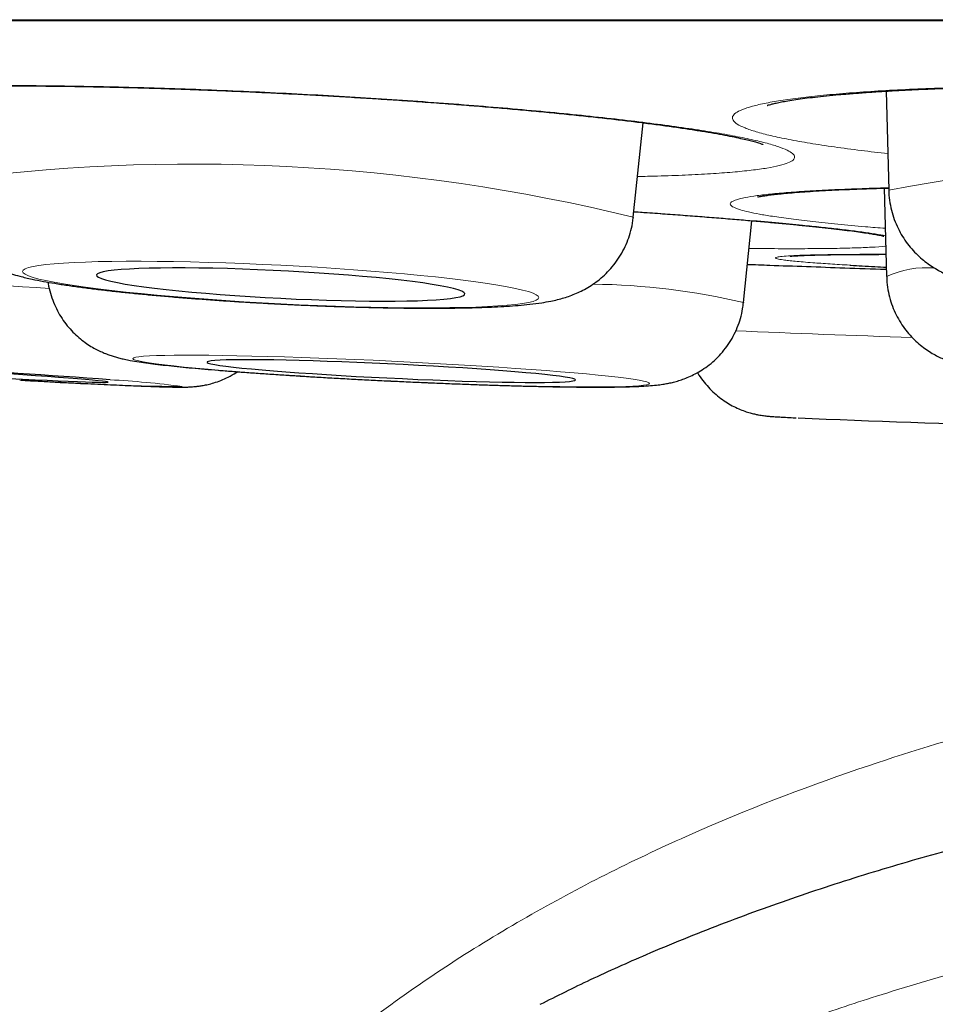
# Model space of a CAD drawing. Header units: millimetres. Extents: x 8 to 869, y 12 to 834.
# Tile 5 of 217: x 346.77 to 349.81, y 397.74 to 401.01. Entities that reach past the tile are written whole.
import ezdxf

# ---------------------------------------------------------------- set-up
doc = ezdxf.new("R2010")
doc.units = ezdxf.units.MM

msp = doc.modelspace()

# ---------------------------------------------------------------- linework, layer by layer
at = {"color": 252, "linetype": 'Continuous', "lineweight": 0}
msp.add_line((337.5933, 401.0097), (370.9889, 401.0097), dxfattribs=at)
at = {"color": 7, "linetype": 'Continuous', "lineweight": 30}
for p, q in [((337.6236, 401.0073), (370.9585, 401.0073)), ((349.6517, 400.7722), (349.6602, 400.4429)), ((348.8113, 400.3532), (348.8439, 400.6671)), ((349.6454, 400.4497), (349.653, 400.1563)), ((348.8113, 400.3532), (348.8111, 400.3521)), ((349.1777, 400.0697), (349.2051, 400.3415)), ((349.1777, 400.0697), (349.1773, 400.0688))]:
    msp.add_line(p, q, dxfattribs=at)
at = {"color": 252, "linetype": 'Continuous', "lineweight": 0, "flags": 128}
for points in [[(347.6398, 400.0653), (347.701, 400.0624), (347.7619, 400.0598), (347.8222, 400.0575), (347.8815, 400.0557), (347.9396, 400.0542), (347.9962, 400.0531), (348.0509, 400.0523), (348.1036, 400.052), (348.1539, 400.052), (348.2016, 400.0525), (348.2464, 400.0533), (348.2881, 400.0546), (348.3266, 400.0562), (348.3615, 400.0582), (348.3927, 400.0605), (348.4202, 400.0632), (348.4436, 400.0662), (348.4629, 400.0696), (348.4781, 400.0733), (348.4889, 400.0772), (348.4955, 400.0814), (348.4977, 400.0859), (348.4955, 400.0906), (348.4889, 400.0954), (348.4781, 400.1005), (348.4629, 400.1057), (348.4436, 400.111), (348.4202, 400.1164), (348.3927, 400.1219), (348.3615, 400.1274), (348.3266, 400.1329), (348.2881, 400.1384), (348.2464, 400.1439), (348.2016, 400.1493), (348.1539, 400.1546), (348.1036, 400.1597), (348.0509, 400.1647), (347.9962, 400.1696), (347.9396, 400.1742), (347.8815, 400.1786), (347.8222, 400.1827), (347.7619, 400.1866), (347.701, 400.1901), (347.6398, 400.1934), (347.5786, 400.1963), (347.5177, 400.1989), (347.4575, 400.2012), (347.3981, 400.2031), (347.34, 400.2046), (347.2834, 400.2057), (347.2287, 400.2064), (347.176, 400.2067), (347.1257, 400.2067), (347.078, 400.2062), (347.0332, 400.2054), (346.9915, 400.2042), (346.953, 400.2025), (346.9181, 400.2006), (346.8869, 400.1982), (346.8595, 400.1955), (346.836, 400.1925), (346.8167, 400.1891), (346.8015, 400.1855), (346.7907, 400.1815), (346.7841, 400.1773), (346.7819, 400.1728), (346.7841, 400.1682), (346.7907, 400.1633), (346.8015, 400.1582), (346.8167, 400.153), (346.836, 400.1477), (346.8595, 400.1423), (346.8869, 400.1368), (346.9181, 400.1313), (346.953, 400.1258), (346.9915, 400.1203), (347.0332, 400.1148), (347.078, 400.1094), (347.1257, 400.1042), (347.176, 400.099), (347.2287, 400.094), (347.2834, 400.0892), (347.34, 400.0846), (347.3981, 400.0802), (347.4575, 400.076), (347.5177, 400.0722), (347.5786, 400.0686), (347.6398, 400.0653)], [(348.8648, 399.8005), (348.8627, 399.8029), (348.8563, 399.8056), (348.8455, 399.8084), (348.8305, 399.8114), (348.8112, 399.8146), (348.7879, 399.8178), (348.7606, 399.8213), (348.7294, 399.8248), (348.6946, 399.8284), (348.6562, 399.8321), (348.6146, 399.8358), (348.5698, 399.8396), (348.5222, 399.8433), (348.472, 399.8471), (348.4194, 399.8508), (348.3646, 399.8545), (348.3081, 399.8581), (348.25, 399.8617), (348.1907, 399.8651), (348.1304, 399.8684), (348.0696, 399.8716), (348.0084, 399.8747), (347.9471, 399.8775), (347.8862, 399.8802), (347.8259, 399.8827), (347.7666, 399.885), (347.7084, 399.887), (347.6518, 399.8889), (347.597, 399.8904), (347.5442, 399.8918), (347.4939, 399.8929), (347.4461, 399.8937), (347.4012, 399.8942), (347.3594, 399.8945), (347.3209, 399.8946), (347.2859, 399.8943), (347.2545, 399.8938), (347.227, 399.893), (347.2034, 399.892), (347.184, 399.8907), (347.1687, 399.8891), (347.1578, 399.8874), (347.1511, 399.8853), (347.1488, 399.8831), (347.1509, 399.8806), (347.1573, 399.878), (347.1681, 399.8752), (347.1831, 399.8722), (347.2023, 399.869), (347.2257, 399.8657), (347.253, 399.8623), (347.2841, 399.8588), (347.319, 399.8551), (347.3573, 399.8515), (347.399, 399.8477), (347.4437, 399.844), (347.4913, 399.8402), (347.5416, 399.8364), (347.5942, 399.8327), (347.6489, 399.829), (347.7055, 399.8254), (347.7635, 399.8219), (347.8229, 399.8184), (347.8831, 399.8151), (347.944, 399.8119), (348.0052, 399.8089), (348.0664, 399.806), (348.1273, 399.8033), (348.1876, 399.8009), (348.247, 399.7986), (348.3051, 399.7965), (348.3618, 399.7947), (348.4166, 399.7931), (348.4693, 399.7918), (348.5197, 399.7907), (348.5674, 399.7899), (348.6123, 399.7893), (348.6542, 399.789), (348.6927, 399.789), (348.7277, 399.7892), (348.7591, 399.7897), (348.7866, 399.7905), (348.8101, 399.7916), (348.8296, 399.7929), (348.8448, 399.7944), (348.8558, 399.7962), (348.8625, 399.7982), (348.8648, 399.8005)]]:
    msp.add_lwpolyline(points, dxfattribs=at)
at = {"color": 7, "linetype": 'Continuous', "lineweight": 30, "flags": 128}
for points in [[(347.6398, 400.0837), (347.691, 400.0812), (347.7419, 400.0791), (347.792, 400.0774), (347.8411, 400.076), (347.8888, 400.075), (347.9347, 400.0744), (347.9786, 400.0741), (348.02, 400.0743), (348.0589, 400.0748), (348.0947, 400.0757), (348.1274, 400.077), (348.1567, 400.0787), (348.1823, 400.0807), (348.2041, 400.0831), (348.222, 400.0857), (348.2358, 400.0887), (348.2454, 400.092), (348.2507, 400.0955), (348.2518, 400.0993), (348.2486, 400.1033), (348.2411, 400.1074), (348.2294, 400.1118), (348.2136, 400.1162), (348.1937, 400.1207), (348.1699, 400.1253), (348.1425, 400.13), (348.1115, 400.1346), (348.0772, 400.1392), (348.0398, 400.1437), (347.9996, 400.1481), (347.9569, 400.1524), (347.912, 400.1565), (347.8652, 400.1604), (347.8167, 400.1641), (347.7671, 400.1676), (347.7165, 400.1708), (347.6654, 400.1737), (347.6142, 400.1763), (347.5631, 400.1786), (347.5125, 400.1805), (347.4629, 400.1821), (347.4145, 400.1833), (347.3676, 400.1841), (347.3227, 400.1845), (347.28, 400.1846), (347.2398, 400.1842), (347.2024, 400.1835), (347.1681, 400.1824), (347.1371, 400.1809), (347.1097, 400.1791), (347.0859, 400.1769), (347.066, 400.1744), (347.0502, 400.1715), (347.0385, 400.1684), (347.031, 400.165), (347.0278, 400.1613), (347.0289, 400.1575), (347.0342, 400.1534), (347.0438, 400.1491), (347.0576, 400.1448), (347.0755, 400.1403), (347.0973, 400.1357), (347.123, 400.1311), (347.1522, 400.1265), (347.1849, 400.1218), (347.2208, 400.1173), (347.2596, 400.1128), (347.301, 400.1085), (347.3449, 400.1043), (347.3908, 400.1002), (347.4385, 400.0964), (347.4876, 400.0928), (347.5377, 400.0895), (347.5886, 400.0864), (347.6398, 400.0837)], [(348.619, 399.8123), (348.617, 399.8144), (348.6106, 399.8166), (348.6001, 399.8191), (348.5853, 399.8216), (348.5665, 399.8244), (348.5438, 399.8272), (348.5173, 399.8302), (348.4873, 399.8332), (348.4538, 399.8363), (348.4173, 399.8395), (348.3778, 399.8426), (348.3358, 399.8458), (348.2914, 399.8489), (348.2451, 399.852), (348.197, 399.855), (348.1477, 399.8579), (348.0973, 399.8607), (348.0463, 399.8633), (347.9951, 399.8659), (347.9439, 399.8682), (347.8932, 399.8704), (347.8432, 399.8723), (347.7944, 399.874), (347.7471, 399.8756), (347.7016, 399.8768), (347.6583, 399.8779), (347.6174, 399.8787), (347.5792, 399.8792), (347.5441, 399.8794), (347.5121, 399.8794), (347.4837, 399.8792), (347.4589, 399.8786), (347.438, 399.8778), (347.421, 399.8768), (347.4082, 399.8755), (347.3995, 399.874), (347.3951, 399.8722), (347.395, 399.8703), (347.3992, 399.8681), (347.4077, 399.8657), (347.4203, 399.8632), (347.4371, 399.8605), (347.4579, 399.8577), (347.4825, 399.8548), (347.5108, 399.8518), (347.5426, 399.8488), (347.5776, 399.8456), (347.6157, 399.8425), (347.6564, 399.8393), (347.6997, 399.8362), (347.7451, 399.8331), (347.7923, 399.8301), (347.841, 399.8271), (347.8909, 399.8242), (347.9417, 399.8215), (347.9928, 399.8189), (348.0441, 399.8165), (348.0951, 399.8142), (348.1455, 399.8122), (348.1949, 399.8103), (348.243, 399.8087), (348.2894, 399.8073), (348.3339, 399.8062), (348.376, 399.8053), (348.4156, 399.8046), (348.4523, 399.8042), (348.4859, 399.8041), (348.5161, 399.8042), (348.5427, 399.8046), (348.5656, 399.8053), (348.5846, 399.8062), (348.5995, 399.8074), (348.6102, 399.8088), (348.6168, 399.8104), (348.619, 399.8123)], [(346.7377, 399.8173), (346.7821, 399.815), (346.8242, 399.8129), (346.8637, 399.811), (346.9004, 399.8093), (346.9339, 399.8078), (346.964, 399.8065), (346.9906, 399.8055), (347.0134, 399.8048), (347.0323, 399.8043), (347.0472, 399.8041), (347.0579, 399.8041), (347.0643, 399.8045), (347.0665, 399.805)], [(347.0665, 399.805), (347.0644, 399.8059), (347.058, 399.8069), (347.0474, 399.8083), (347.0327, 399.8098), (347.0138, 399.8116), (346.9911, 399.8136), (346.9646, 399.8158), (346.9345, 399.8182), (346.901, 399.8207), (346.8645, 399.8234), (346.825, 399.8262), (346.7829, 399.8292), (346.7386, 399.8322)]]:
    msp.add_lwpolyline(points, dxfattribs=at)
at = {"color": 252, "linetype": 'Continuous', "lineweight": 0}
for centre, radius, start, end in [((347.3461, 394.3667), 6.1632, 76.24728, 97.91718), ((350.6792, 395.1941), 5.3468, 75.9582, 100.9865), ((349.7881, 399.8573), 0.3281, 85.9116, 114.3242), ((341.5683, 318.4887), 81.7998, 86.282827, 86.786039), ((348.6486, 397.8058), 2.325, 76.8463, 89.2846), ((352.02, 467.9649), 68.0499, 267.582874, 268.078595), ((347.3707, 408.0536), 8.2635, 265.84758, 269.59372), ((346.9169, 396.876), 2.9409, 82.2761, 86.966)]:
    msp.add_arc(centre, radius, start, end, dxfattribs=at)
at = {"color": 7, "linetype": 'Continuous', "lineweight": 30}
for centre, radius, start, end in [((343.3696, 348.4857), 51.4605, 85.87367, 87.24051), ((352.7205, 480.6102), 80.9939, 267.621164, 268.681474)]:
    msp.add_arc(centre, radius, start, end, dxfattribs=at)
at = {"color": 252, "linetype": 'Continuous', "lineweight": 0}
for points, knots in [([(348.2975, 400.7232), (348.2533, 400.7267), (348.1648, 400.7337), (348.0271, 400.7434), (347.8873, 400.7524), (347.746, 400.7605), (347.6041, 400.7678), (347.4624, 400.7742), (347.3222, 400.7796), (347.1846, 400.784), (347.0505, 400.7873), (346.9206, 400.7896), (346.7959, 400.7909), (346.6775, 400.791), (346.5663, 400.7901), (346.4628, 400.7881), (346.3677, 400.785), (346.2819, 400.7809), (346.2061, 400.7758), (346.1406, 400.7696), (346.0858, 400.7626), (346.0422, 400.7547), (346.0104, 400.746), (345.9903, 400.7364), (345.982, 400.7262), (345.9856, 400.7154), (346.0014, 400.704), (346.029, 400.6922), (346.068, 400.68), (346.1184, 400.6675), (346.18, 400.6547), (346.2521, 400.6419), (346.3344, 400.629), (346.4158, 400.6175), (346.4733, 400.6104), (346.4969, 400.6075)], [0, 0, 0, 0, 0.03053, 0.061169, 0.091808, 0.122339, 0.152869, 0.183508, 0.214147, 0.244677, 0.275207, 0.305846, 0.336486, 0.367016, 0.397546, 0.428185, 0.458824, 0.489354, 0.519884, 0.550523, 0.581163, 0.611693, 0.642223, 0.672862, 0.703501, 0.734031, 0.764561, 0.7952, 0.82584, 0.85637, 0.8869, 0.917539, 0.948178, 0.978708, 1, 1, 1, 1]), ([(351.4778, 400.7554), (351.4338, 400.7581), (351.3457, 400.7634), (351.2084, 400.7703), (351.0688, 400.7763), (350.9275, 400.7814), (350.7855, 400.7854), (350.6436, 400.7883), (350.503, 400.7902), (350.3648, 400.7911), (350.2299, 400.7908), (350.0991, 400.7894), (349.9734, 400.787), (349.8539, 400.7836), (349.7414, 400.7791), (349.6364, 400.7736), (349.5398, 400.7671), (349.4524, 400.7597), (349.3749, 400.7515), (349.3076, 400.7424), (349.251, 400.7327), (349.2055, 400.7222), (349.1719, 400.7112), (349.1499, 400.6996), (349.1396, 400.6876), (349.1412, 400.6753), (349.1551, 400.6627), (349.1809, 400.6499), (349.2181, 400.637), (349.2667, 400.6242), (349.3266, 400.6115), (349.3971, 400.5989), (349.4779, 400.5866), (349.5639, 400.5751), (349.6273, 400.568), (349.6571, 400.5647)], [0, 0, 0, 0, 0.030354, 0.060816, 0.091278, 0.121631, 0.151985, 0.182447, 0.212909, 0.243263, 0.273617, 0.304079, 0.334541, 0.364894, 0.395248, 0.42571, 0.456172, 0.486526, 0.516879, 0.547342, 0.577804, 0.608157, 0.638511, 0.668973, 0.699435, 0.729789, 0.760142, 0.790604, 0.821067, 0.85142, 0.881774, 0.912236, 0.942698, 0.973052, 1, 1, 1, 1]), ([(348.8253, 400.4883), (348.8477, 400.4888), (348.9044, 400.49), (348.9856, 400.493), (349.0694, 400.4974), (349.1428, 400.5027), (349.2055, 400.5091), (349.2574, 400.5164), (349.2981, 400.5245), (349.3273, 400.5334), (349.3443, 400.5431), (349.3495, 400.5535), (349.3429, 400.5645), (349.3244, 400.5759), (349.2939, 400.5879), (349.2518, 400.6002), (349.1986, 400.6128), (349.1346, 400.6255), (349.0599, 400.6384), (348.9752, 400.6512), (348.8814, 400.664), (348.7791, 400.6766), (348.6687, 400.6889), (348.5511, 400.7008), (348.4275, 400.7124), (348.3408, 400.7196), (348.2975, 400.7232)], [0, 0, 0, 0, 0.0276382, 0.0699886, 0.1123391, 0.1545388, 0.1967385, 0.2390889, 0.2814394, 0.3236391, 0.3658388, 0.4081892, 0.4505397, 0.4927394, 0.5349391, 0.5772896, 0.61964, 0.6618397, 0.7040394, 0.7463899, 0.7887404, 0.8309401, 0.8731297, 0.91547, 0.9578104, 1, 1, 1, 1]), ([(349.66, 400.451), (349.6596, 400.451), (349.6235, 400.4502), (349.5592, 400.448), (349.4684, 400.4443), (349.3882, 400.44), (349.3178, 400.435), (349.2584, 400.4294), (349.21, 400.4233), (349.1728, 400.4166), (349.1474, 400.4096), (349.134, 400.4021), (349.1326, 400.3942), (349.143, 400.386), (349.1639, 400.3781), (349.1934, 400.3705), (349.2289, 400.3633), (349.2751, 400.3556), (349.334, 400.3473), (349.4067, 400.3386), (349.4897, 400.33), (349.5703, 400.3224), (349.6266, 400.3179), (349.6489, 400.3162)], [0, 0, 0, 0, 0.000631, 0.052728, 0.105011, 0.157294, 0.209391, 0.261488, 0.313771, 0.366054, 0.418151, 0.470248, 0.522531, 0.574814, 0.626911, 0.670326, 0.713795, 0.75721, 0.809307, 0.86159, 0.913873, 0.96597, 1, 1, 1, 1]), ([(349.4911, 400.314), (349.4729, 400.3161), (349.4364, 400.3202), (349.3677, 400.3272), (349.2849, 400.3351), (349.1856, 400.3438), (349.0782, 400.3525), (348.9632, 400.3613), (348.8743, 400.3677), (348.8226, 400.3712), (348.8132, 400.3718)], [0, 0, 0, 0, 0.111887, 0.223775, 0.372268, 0.521291, 0.670314, 0.818807, 0.9673, 1, 1, 1, 1]), ([(349.6495, 400.2917), (349.6444, 400.2927), (349.6294, 400.2956), (349.5946, 400.3009), (349.5478, 400.3073), (349.51, 400.3118), (349.4911, 400.314)], [0, 0, 0, 0, 0.145325, 0.430099, 0.715226, 1, 1, 1, 1]), ([(349.1958, 400.2494), (349.2037, 400.2493), (349.2466, 400.2487), (349.3164, 400.2484), (349.4039, 400.2485), (349.481, 400.2494), (349.5485, 400.2509), (349.6038, 400.2533), (349.6375, 400.2552), (349.6495, 400.2566), (349.6504, 400.2567)], [0, 0, 0, 0, 0.035599, 0.193902, 0.352205, 0.511074, 0.669943, 0.828246, 0.986549, 1, 1, 1, 1]), ([(349.6511, 400.23), (349.6499, 400.23), (349.6179, 400.23), (349.5628, 400.2298), (349.4886, 400.2292), (349.4259, 400.2282), (349.3742, 400.2269), (349.3333, 400.2251), (349.3043, 400.223), (349.2872, 400.2206), (349.282, 400.2178), (349.2887, 400.2147), (349.3051, 400.2118), (349.3266, 400.2091), (349.3488, 400.2068), (349.3755, 400.2044), (349.4128, 400.2014), (349.4623, 400.1979), (349.5081, 400.1951), (349.5305, 400.1938)], [0, 0, 0, 0, 0.00254, 0.071623, 0.141963, 0.209832, 0.278915, 0.347999, 0.418339, 0.486208, 0.555291, 0.624374, 0.694715, 0.737544, 0.78067, 0.823797, 0.867224, 0.935094, 1, 1, 1, 1]), ([(354.2911, 399.1053), (353.9742, 399.1028), (353.3406, 399.0978), (352.391, 399.0466), (351.4444, 398.9522), (350.5062, 398.7952), (349.7014, 398.5796), (349.035, 398.3259), (348.5009, 398.0637), (347.9981, 397.7455), (347.5386, 397.3666), (347.1378, 396.9258), (346.809, 396.4294), (346.5591, 395.8874), (346.4602, 395.5036), (346.4107, 395.3116)], [0, 0, 0, 0, 0.10003, 0.200056, 0.300173, 0.400239, 0.500131, 0.562636, 0.625145, 0.687668, 0.750125, 0.812616, 0.875055, 0.937489, 1, 1, 1, 1]), ([(354.2911, 398.3005), (354.178, 398.3002), (353.9517, 398.2997), (353.6124, 398.2945), (353.273, 398.2858), (352.9336, 398.2726), (352.5943, 398.2547), (352.2561, 398.2313), (351.9179, 398.2018), (351.5797, 398.1655), (351.2396, 398.1214), (350.899, 398.0683), (350.5583, 398.0051), (350.231, 397.9335), (349.9178, 397.8538), (349.6386, 397.7716), (349.3818, 397.6856), (349.1601, 397.6022), (348.9412, 397.5107), (348.738, 397.416), (348.5388, 397.3119), (348.3675, 397.2123), (348.212, 397.1123), (348.0713, 397.0131), (347.935, 396.907), (347.8136, 396.8021), (347.7036, 396.697), (347.6043, 396.5928), (347.5071, 396.4797), (347.416, 396.3615), (347.3338, 396.2418), (347.2545, 396.1117), (347.1797, 395.9708), (347.1095, 395.8149), (347.0484, 395.6555), (347.0156, 395.5469), (346.9993, 395.4926)], [0, 0, 0, 0, 0.040416, 0.080846, 0.121318, 0.161803, 0.202387, 0.242986, 0.283299, 0.324163, 0.365049, 0.406495, 0.448036, 0.489619, 0.52691, 0.564199, 0.594155, 0.624109, 0.649149, 0.679169, 0.704359, 0.729547, 0.749972, 0.770395, 0.79105, 0.811703, 0.827765, 0.845571, 0.863375, 0.881414, 0.899452, 0.915993, 0.936887, 0.957782, 0.978891, 1, 1, 1, 1])]:
    msp.add_open_spline(points, degree=3, knots=knots, dxfattribs=at)
at = {"color": 7, "linetype": 'Continuous', "lineweight": 30}
for points, knots in [([(346.0909, 400.7559), (346.0912, 400.756), (346.0917, 400.7562), (346.0967, 400.7575), (346.1051, 400.7594), (346.1176, 400.7617), (346.1343, 400.7644), (346.1553, 400.7673), (346.1806, 400.7701), (346.21, 400.773), (346.2433, 400.7757), (346.2808, 400.7783), (346.3223, 400.7807), (346.3677, 400.7829), (346.4167, 400.7848), (346.4691, 400.7864), (346.5248, 400.7878), (346.5833, 400.7888), (346.6446, 400.7894), (346.7082, 400.7898), (346.7741, 400.7898), (346.8417, 400.7894), (346.911, 400.7887), (346.9816, 400.7877), (347.0536, 400.7863), (347.1272, 400.7846), (347.2026, 400.7825), (347.2798, 400.7801), (347.3581, 400.7774), (347.4372, 400.7743), (347.5169, 400.771), (347.5967, 400.7673), (347.6764, 400.7633), (347.7561, 400.7591), (347.8356, 400.7546), (347.9149, 400.7498), (347.9935, 400.7448), (348.0714, 400.7395), (348.1484, 400.734), (348.2214, 400.7284), (348.2816, 400.7237), (348.3407, 400.7188), (348.4015, 400.7136), (348.4718, 400.7073), (348.54, 400.7008), (348.6062, 400.6942), (348.6701, 400.6875), (348.7316, 400.6807), (348.7906, 400.6738), (348.8467, 400.6669), (348.8998, 400.6599), (348.9497, 400.653), (348.9964, 400.6461), (349.0398, 400.6393), (349.0796, 400.6326), (349.1156, 400.626), (349.1475, 400.6198), (349.1741, 400.614), (349.1961, 400.6089), (349.2138, 400.6042), (349.2273, 400.6003), (349.2361, 400.5974), (349.241, 400.5956), (349.2416, 400.5953), (349.2418, 400.5952)], [0, 0, 0, 0, 0.009467, 0.020292, 0.032199, 0.045136, 0.058984, 0.073586, 0.088991, 0.104253, 0.120088, 0.136373, 0.153024, 0.169968, 0.187144, 0.204496, 0.221975, 0.239535, 0.257135, 0.274731, 0.292284, 0.309765, 0.327152, 0.344423, 0.361573, 0.378713, 0.396191, 0.413744, 0.431347, 0.448973, 0.466591, 0.484171, 0.50169, 0.519146, 0.536704, 0.554249, 0.571789, 0.589333, 0.606891, 0.624469, 0.640083, 0.649337, 0.666842, 0.684303, 0.701739, 0.719158, 0.736567, 0.753971, 0.771375, 0.788777, 0.805991, 0.823181, 0.840352, 0.857455, 0.874436, 0.89123, 0.907756, 0.923917, 0.937863, 0.952535, 0.967071, 0.97925, 0.990471, 1, 1, 1, 1]), ([(349.2568, 400.7248), (349.2567, 400.7247), (349.2563, 400.7246), (349.2585, 400.7254), (349.2637, 400.727), (349.2729, 400.7296), (349.2861, 400.7327), (349.3035, 400.7363), (349.3253, 400.7402), (349.3512, 400.7443), (349.3813, 400.7485), (349.4151, 400.7526), (349.4532, 400.7567), (349.4953, 400.7607), (349.5413, 400.7646), (349.5909, 400.7683), (349.6439, 400.7718), (349.7001, 400.775), (349.7592, 400.778), (349.821, 400.7806), (349.8852, 400.783), (349.9515, 400.785), (350.0196, 400.7866), (350.0893, 400.788), (350.1603, 400.789), (350.2326, 400.7896), (350.3065, 400.7899), (350.3822, 400.7898), (350.4596, 400.7895), (350.538, 400.7887), (350.6173, 400.7876), (350.697, 400.7862), (350.7769, 400.7845), (350.8566, 400.7824), (350.9362, 400.78), (351.0156, 400.7772), (351.0946, 400.7742), (351.173, 400.7708), (351.2506, 400.7671), (351.3273, 400.7632), (351.4003, 400.7591), (351.4604, 400.7554), (351.5195, 400.7516), (351.5798, 400.7475), (351.6494, 400.7424), (351.717, 400.7371), (351.7823, 400.7315), (351.8454, 400.7258), (351.906, 400.7199), (351.964, 400.7138), (352.0191, 400.7076), (352.071, 400.7013), (352.1197, 400.695), (352.1651, 400.6886), (352.2072, 400.6822), (352.2455, 400.6758), (352.2798, 400.6695), (352.3099, 400.6635), (352.3348, 400.658), (352.3549, 400.6531), (352.3701, 400.6489), (352.3814, 400.6454), (352.3884, 400.6429), (352.3919, 400.6415), (352.3918, 400.6415), (352.3917, 400.6415)], [0, 0, 0, 0, 0.001644, 0.011784, 0.022941, 0.035121, 0.048269, 0.062273, 0.076985, 0.092488, 0.1078, 0.12368, 0.14001, 0.156711, 0.173711, 0.190949, 0.208369, 0.225922, 0.243561, 0.261244, 0.278928, 0.296572, 0.314145, 0.331625, 0.348991, 0.366235, 0.383463, 0.401035, 0.418684, 0.436384, 0.454108, 0.471824, 0.489503, 0.507121, 0.524674, 0.542329, 0.55997, 0.577605, 0.595244, 0.612895, 0.630566, 0.646512, 0.655816, 0.673406, 0.69095, 0.708465, 0.725959, 0.743437, 0.760906, 0.778367, 0.795819, 0.813059, 0.830278, 0.847457, 0.864546, 0.881485, 0.8982, 0.914605, 0.930589, 0.944249, 0.958625, 0.971313, 0.983172, 0.99411, 1, 1, 1, 1]), ([(346.4975, 400.4711), (346.4976, 400.4621), (346.4979, 400.4419), (346.5027, 400.4112), (346.5108, 400.3796), (346.522, 400.3498), (346.5358, 400.322), (346.5518, 400.2965), (346.5695, 400.2735), (346.5884, 400.2531), (346.608, 400.2353), (346.6276, 400.2201), (346.6471, 400.2072), (346.6661, 400.1963), (346.685, 400.187), (346.704, 400.1789), (346.7241, 400.1713), (346.747, 400.1639), (346.7765, 400.1557), (346.811, 400.1477), (346.8497, 400.1401), (346.8889, 400.1332), (346.9303, 400.1268), (346.9744, 400.1206), (347.0198, 400.1148), (347.067, 400.1092), (347.116, 400.1038), (347.1668, 400.0987), (347.2193, 400.0937), (347.2733, 400.089), (347.3286, 400.0845), (347.3851, 400.0802), (347.4427, 400.0761), (347.5009, 400.0723), (347.5597, 400.0688), (347.6061, 400.0662), (347.6328, 400.0649), (347.6398, 400.0645)], [0, 0, 0, 0, 0.016684, 0.037273, 0.057424, 0.077167, 0.096521, 0.115486, 0.13405, 0.152189, 0.169888, 0.187199, 0.204322, 0.22163, 0.239558, 0.258868, 0.280632, 0.306543, 0.339832, 0.388538, 0.430832, 0.470013, 0.511357, 0.550646, 0.588761, 0.626155, 0.663072, 0.699655, 0.735998, 0.772163, 0.808195, 0.844127, 0.879985, 0.915789, 0.951556, 0.9873, 1, 1, 1, 1]), ([(349.2239, 400.4202), (349.2239, 400.4201), (349.2237, 400.4201), (349.2271, 400.4209), (349.2339, 400.4223), (349.2448, 400.4242), (349.2598, 400.4264), (349.2792, 400.4289), (349.303, 400.4314), (349.331, 400.434), (349.363, 400.4366), (349.399, 400.4391), (349.4388, 400.4415), (349.4824, 400.4437), (349.5294, 400.4458), (349.5798, 400.4477), (349.6234, 400.4492), (349.6512, 400.4499), (349.66, 400.4501)], [0, 0, 0, 0, 0.023729, 0.069529, 0.120704, 0.177074, 0.238103, 0.303018, 0.370976, 0.4412, 0.513009, 0.585293, 0.659864, 0.735136, 0.810972, 0.887269, 0.963956, 1, 1, 1, 1]), ([(349.6607, 400.4429), (349.6607, 400.4374), (349.6609, 400.4206), (349.6651, 400.393), (349.6729, 400.361), (349.684, 400.3308), (349.6977, 400.3026), (349.7137, 400.2766), (349.7316, 400.2531), (349.7507, 400.2322), (349.7706, 400.2139), (349.7907, 400.1982), (349.8109, 400.1848), (349.8308, 400.1733), (349.8508, 400.1634), (349.8712, 400.1547), (349.8932, 400.1466), (349.9185, 400.1386), (349.9515, 400.1298), (349.9893, 400.1215), (350.0308, 400.1139), (350.0718, 400.1074), (350.1148, 400.1014), (350.1606, 400.0957), (350.2077, 400.0905), (350.2564, 400.0856), (350.3068, 400.0811), (350.3588, 400.0768), (350.4124, 400.0729), (350.4675, 400.0693), (350.5238, 400.0659), (350.5811, 400.0629), (350.6393, 400.0602), (350.6981, 400.0578), (350.7554, 400.0558), (350.793, 400.0548), (350.8109, 400.0543)], [0, 0, 0, 0, 0.0103724, 0.0313922, 0.0519713, 0.0721489, 0.0919546, 0.1113983, 0.1304823, 0.1492032, 0.1675759, 0.1856851, 0.2037525, 0.2221071, 0.2412515, 0.2619685, 0.2853914, 0.3133484, 0.3493837, 0.4014574, 0.443565, 0.4828295, 0.5242096, 0.5637084, 0.6020895, 0.639766, 0.6769664, 0.7138306, 0.7504502, 0.7868883, 0.8231905, 0.859391, 0.8955162, 0.9315877, 0.9676235, 1, 1, 1, 1]), ([(348.8132, 400.3715), (348.828, 400.3705), (348.8663, 400.3679), (348.926, 400.3636), (348.9923, 400.3587), (349.0566, 400.3538), (349.1185, 400.3488), (349.1778, 400.3439), (349.2342, 400.3391), (349.2876, 400.3343), (349.3378, 400.3295), (349.3848, 400.3249), (349.4286, 400.3203), (349.4689, 400.3158), (349.5055, 400.3115), (349.5383, 400.3074), (349.5672, 400.3035), (349.5901, 400.3), (349.6065, 400.2974), (349.6197, 400.2951), (349.6306, 400.293), (349.6389, 400.2913), (349.6435, 400.2901), (349.6438, 400.29), (349.6439, 400.29)], [0, 0, 0, 0, 0.032863, 0.084592, 0.136646, 0.188825, 0.241049, 0.293207, 0.345211, 0.396975, 0.448387, 0.499851, 0.551171, 0.602232, 0.652983, 0.703338, 0.753161, 0.802235, 0.839461, 0.866744, 0.906834, 0.943617, 0.976505, 1, 1, 1, 1]), ([(347.6398, 400.0645), (347.6502, 400.064), (347.6803, 400.0625), (347.73, 400.0602), (347.7887, 400.0578), (347.8468, 400.0558), (347.904, 400.0541), (347.9602, 400.0527), (348.0152, 400.0517), (348.0687, 400.051), (348.1206, 400.0507), (348.1707, 400.0508), (348.2188, 400.0512), (348.265, 400.052), (348.309, 400.0533), (348.3511, 400.055), (348.3913, 400.0571), (348.4301, 400.0599), (348.4688, 400.0636), (348.5039, 400.0682), (348.534, 400.0734), (348.5585, 400.0788), (348.58, 400.0846), (348.601, 400.0915), (348.6221, 400.0998), (348.6436, 400.11), (348.6657, 400.1225), (348.6882, 400.1376), (348.7104, 400.1557), (348.7318, 400.1767), (348.7517, 400.2005), (348.7695, 400.2267), (348.7846, 400.255), (348.7968, 400.2849), (348.8057, 400.3172), (348.8105, 400.3401), (348.8112, 400.3526), (348.8112, 400.3532)], [0, 0, 0, 0, 0.018871, 0.054746, 0.090634, 0.126545, 0.162492, 0.198491, 0.23456, 0.270722, 0.307007, 0.343452, 0.38011, 0.417055, 0.454394, 0.492295, 0.531032, 0.571098, 0.613495, 0.660723, 0.695908, 0.721617, 0.744408, 0.764705, 0.783566, 0.801848, 0.820082, 0.838585, 0.857558, 0.876964, 0.896681, 0.916591, 0.936615, 0.956703, 0.976826, 0.998898, 1, 1, 1, 1]), ([(349.3328, 400.2235), (349.333, 400.2235), (349.3334, 400.2236), (349.3379, 400.224), (349.3458, 400.2246), (349.358, 400.2253), (349.3745, 400.2261), (349.3953, 400.2269), (349.4205, 400.2276), (349.4497, 400.2282), (349.4828, 400.2288), (349.5196, 400.2292), (349.56, 400.2295), (349.6035, 400.2297), (349.6352, 400.2297), (349.6511, 400.2298)], [0, 0, 0, 0, 0.042226, 0.097118, 0.160539, 0.231573, 0.308633, 0.389992, 0.474191, 0.56017, 0.647215, 0.734824, 0.822362, 0.911421, 1, 1, 1, 1]), ([(349.6524, 400.1789), (349.6517, 400.179), (349.6045, 400.1806), (349.5153, 400.1837), (349.3863, 400.1882), (349.278, 400.1921), (349.2149, 400.1944), (349.1903, 400.1953)], [0, 0, 0, 0, 0.003933, 0.283826, 0.553886, 0.825822, 1, 1, 1, 1]), ([(349.5305, 400.1938), (349.5319, 400.1937), (349.5564, 400.1921), (349.5966, 400.1899), (349.6394, 400.1878), (349.6522, 400.1871)], [0, 0, 0, 0, 0.040715, 0.714131, 1, 1, 1, 1]), ([(346.8669, 400.1372), (346.867, 400.1356), (346.8683, 400.1232), (346.8741, 400.1007), (346.8841, 400.0705), (346.8972, 400.0423), (346.9126, 400.0162), (346.93, 399.9925), (346.9489, 399.9713), (346.9688, 399.9527), (346.989, 399.9369), (347.0088, 399.9238), (347.0276, 399.9132), (347.0452, 399.9049), (347.0614, 399.8982), (347.0765, 399.8928), (347.0911, 399.8883), (347.1059, 399.8844), (347.1223, 399.8806), (347.1432, 399.8764), (347.1686, 399.8722), (347.1987, 399.8679), (347.2312, 399.8638), (347.2663, 399.8599), (347.3045, 399.8559), (347.3446, 399.8521), (347.3868, 399.8483), (347.4313, 399.8446), (347.478, 399.8409), (347.5268, 399.8372), (347.5774, 399.8336), (347.6298, 399.83), (347.6838, 399.8265), (347.739, 399.8231), (347.7954, 399.8197), (347.8527, 399.8165), (347.9106, 399.8134), (347.9689, 399.8104), (348.0274, 399.8076), (348.0857, 399.8049), (348.1438, 399.8024), (348.2012, 399.8001), (348.2578, 399.7979), (348.3134, 399.796), (348.3676, 399.7942), (348.4204, 399.7927), (348.4714, 399.7914), (348.5206, 399.7903), (348.5676, 399.7894), (348.6124, 399.7888), (348.6548, 399.7885), (348.6948, 399.7883), (348.7322, 399.7885), (348.7673, 399.7889), (348.8002, 399.7897), (348.8316, 399.7909), (348.8606, 399.7925), (348.8858, 399.7948), (348.9068, 399.7974), (348.9244, 399.8004), (348.9405, 399.8038), (348.9575, 399.8083), (348.976, 399.8142), (348.9962, 399.8221), (349.0179, 399.8325), (349.0409, 399.8459), (349.0643, 399.8625), (349.087, 399.8822), (349.1082, 399.9048), (349.1273, 399.9299), (349.1439, 399.9572), (349.1576, 399.9863), (349.168, 400.0168), (349.1748, 400.0447), (349.1766, 400.0626), (349.1773, 400.0697)], [0, 0, 0, 0, 0.0014756, 0.0113696, 0.021038, 0.0304868, 0.0397156, 0.0487161, 0.0574683, 0.0659347, 0.0740556, 0.0817627, 0.0890348, 0.0959699, 0.1028031, 0.1098342, 0.1173923, 0.1260015, 0.1364329, 0.1501339, 0.1711742, 0.1916207, 0.2106562, 0.2308018, 0.2499322, 0.2685326, 0.2868271, 0.3049273, 0.3228962, 0.3407726, 0.3585819, 0.3763415, 0.394064, 0.4117583, 0.4294316, 0.4470894, 0.4647363, 0.482376, 0.5000122, 0.5176479, 0.5352856, 0.5529282, 0.5705794, 0.588243, 0.6059236, 0.6236268, 0.6413596, 0.659131, 0.6769534, 0.6948436, 0.7128257, 0.7309359, 0.7492307, 0.7678042, 0.7868273, 0.8066512, 0.8281663, 0.8475709, 0.861225, 0.8701735, 0.8781925, 0.8856604, 0.8930203, 0.9005125, 0.9084671, 0.9169923, 0.9259954, 0.9353139, 0.9448257, 0.9544571, 0.9641635, 0.9739179, 0.9837033, 0.9935088, 1, 1, 1, 1]), ([(349.6534, 400.1563), (349.6534, 400.1526), (349.6533, 400.1378), (349.6569, 400.1122), (349.6641, 400.0801), (349.6747, 400.0498), (349.6879, 400.0215), (349.7036, 399.9954), (349.7212, 399.9717), (349.7402, 399.9505), (349.7601, 399.9321), (349.7803, 399.9164), (349.8001, 399.9033), (349.8192, 399.8925), (349.8374, 399.8838), (349.8548, 399.8765), (349.8719, 399.8705), (349.8893, 399.8651), (349.9083, 399.8601), (349.9317, 399.8548), (349.9602, 399.8495), (349.9932, 399.8444), (350.0282, 399.8398), (350.065, 399.8355), (350.1043, 399.8314), (350.1467, 399.8275), (350.1909, 399.8238), (350.2371, 399.8202), (350.2853, 399.8169), (350.3354, 399.8136), (350.3873, 399.8106), (350.4408, 399.8077), (350.4957, 399.805), (350.5519, 399.8024), (350.609, 399.8001), (350.6669, 399.7979), (350.7254, 399.796), (350.771, 399.7946), (350.7971, 399.7939), (350.8036, 399.7937)], [0, 0, 0, 0, 0.006612, 0.02703, 0.046977, 0.066487, 0.085575, 0.104246, 0.122486, 0.140259, 0.157504, 0.174148, 0.190171, 0.20571, 0.221125, 0.23691, 0.253678, 0.272398, 0.294483, 0.322457, 0.36248, 0.405396, 0.444703, 0.481893, 0.521103, 0.558953, 0.595989, 0.632512, 0.668688, 0.70462, 0.740375, 0.775999, 0.811524, 0.846976, 0.882372, 0.917727, 0.953055, 0.988366, 1, 1, 1, 1]), ([(346.7777, 399.8114), (346.7943, 399.8105), (346.8288, 399.8087), (346.8791, 399.806), (346.9288, 399.8034), (346.9763, 399.8011), (347.0217, 399.7988), (347.0645, 399.7968), (347.1048, 399.795), (347.1422, 399.7934), (347.1768, 399.792), (347.2085, 399.7908), (347.2372, 399.7898), (347.263, 399.7891), (347.2863, 399.7886), (347.3063, 399.7883), (347.3222, 399.7884), (347.3352, 399.7888), (347.3458, 399.7894), (347.3562, 399.7903), (347.3681, 399.7916), (347.3822, 399.7938), (347.399, 399.7973), (347.4188, 399.8026), (347.4416, 399.8106), (347.4662, 399.8219), (347.4847, 399.8318), (347.4943, 399.8387), (347.496, 399.8399)], [0, 0, 0, 0, 0.0481583, 0.0997196, 0.1513142, 0.2029522, 0.2546472, 0.3064179, 0.3582909, 0.4103059, 0.4625234, 0.5150419, 0.5680315, 0.6218136, 0.6770769, 0.7356508, 0.7872385, 0.8172384, 0.8366891, 0.8539277, 0.8698203, 0.885532, 0.902232, 0.9214194, 0.9437229, 0.9683839, 0.9943824, 1, 1, 1, 1]), ([(349.0245, 399.8367), (349.0249, 399.8361), (349.03, 399.8267), (349.0421, 399.8101), (349.0606, 399.7877), (349.0807, 399.7679), (349.1018, 399.7506), (349.1235, 399.7359), (349.1452, 399.7237), (349.1662, 399.7141), (349.1857, 399.7068), (349.2026, 399.7018), (349.2166, 399.6983), (349.2279, 399.696), (349.2372, 399.6945), (349.2451, 399.6934), (349.2522, 399.6925), (349.2594, 399.6918), (349.2679, 399.6911), (349.28, 399.6902), (349.2962, 399.6892), (349.3176, 399.688), (349.336, 399.6871), (349.3492, 399.6865), (349.3529, 399.6863)], [0, 0, 0, 0, 0.0036797, 0.0520622, 0.0991642, 0.1449062, 0.1891654, 0.231754, 0.2723661, 0.3104505, 0.3450029, 0.3747827, 0.3997749, 0.4217629, 0.4431573, 0.4661422, 0.4929401, 0.5271255, 0.5746529, 0.6504379, 0.7642923, 0.8599774, 0.9613799, 1, 1, 1, 1]), ([(348.5022, 397.7369), (348.5577, 397.7647), (348.674, 397.8227), (348.874, 397.9119), (349.1021, 398.0046), (349.3541, 398.0959), (349.6096, 398.1786), (349.897, 398.2614), (350.182, 398.3325), (350.4782, 398.3981), (350.6588, 398.4312), (350.7566, 398.4491)], [0, 0, 0, 0, 0.078309, 0.163779, 0.27635, 0.389096, 0.502408, 0.615845, 0.767577, 0.874094, 1, 1, 1, 1])]:
    msp.add_open_spline(points, degree=3, knots=knots, dxfattribs=at)

doc.saveas('drawing.dxf')
